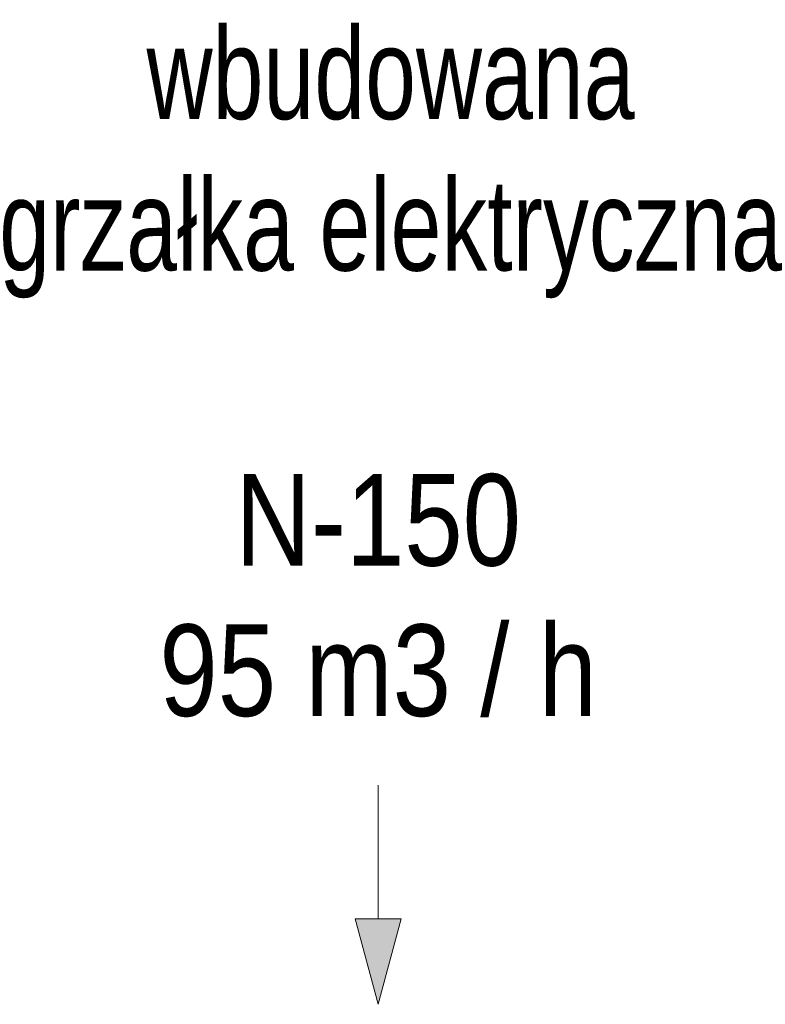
# Model space of a CAD drawing. Header units: millimetres. Extents: x -140780 to 266886, y -104422 to 233759.
# Tile 57 of 104: x 208674 to 209488, y 121721 to 122797. Entities that reach past the tile are written whole.
import ezdxf

# ---------------------------------------------------------------- set-up
doc = ezdxf.new("R2010")
doc.units = ezdxf.units.MM
doc.header["$MEASUREMENT"] = 0
doc.layers.add('WENT_BYTOWA', color=7, linetype='Continuous')
doc.layers.add('WENT_BYTOWA_Nr_pióra__1', color=7, linetype='Continuous', lineweight=13)
doc.layers.add('WENT_BYTOWA_Nr_pióra__6', color=5, linetype='Continuous', lineweight=13)
doc.styles.add('GENERATED_STYLE_1', font='txt')

# ---------------------------------------------------------------- blocks, each defined once
blk = doc.blocks.new('Linia_21', base_point=(209065.7, 121960.6))
at = {"layer": 'WENT_BYTOWA_Nr_pióra__6', "linetype": 'Continuous'}
blk.add_hatch(color=256, dxfattribs=at).paths.add_polyline_path([(209065.7, 121721.2), (209090.7, 121814.5), (209040.7, 121814.5)])
for p, q in [((209065.7, 121960.6), (209065.7, 121814.5)), ((209065.7, 121721.2), (209040.7, 121814.5)), ((209040.7, 121814.5), (209090.7, 121814.5)), ((209065.7, 121721.2), (209090.7, 121814.5))]:
    blk.add_line(p, q, dxfattribs=at)

msp = doc.modelspace()

# ---------------------------------------------------------------- block references
at = {"layer": 'WENT_BYTOWA', "color": 5, "linetype": 'Continuous', "lineweight": 13}
msp.add_blockref('Linia_21', (209065.7, 121960.6), dxfattribs=at)

# ---------------------------------------------------------------- texts
at = {"layer": 'WENT_BYTOWA_Nr_pióra__1', "linetype": 'Continuous', "insert": (211259, 122437.3), "char_height": 100, "attachment_point": 9, "line_spacing_factor": 0.994153, "style": 'GENERATED_STYLE_1'}
msp.add_mtext('\\A1;{\\fArial Narrow|b0|i0|c238|p34;instalacja freonowa klimatyzacji\\P\\fArial Narrow|b0|i0|c238|p34;czynnik chłodniczy R410A}', dxfattribs=at)
at = {"layer": 'WENT_BYTOWA_Nr_pióra__6', "linetype": 'Continuous', "char_height": 100, "width": 955.404, "attachment_point": 2, "style": 'GENERATED_STYLE_1'}
for s, insert, line_spacing_factor in [('\\A1;{\\fArial Narrow|b0|i0|c238|p34;wbudowana \\P\\fArial Narrow|b0|i0|c238|p34;grzałka elektryczna}', (209065.7, 122788), 0.992404), ('\\A1;{\\fArial Narrow|b0|i0|c238|p34;N-150 \\P\\fArial Narrow|b0|i0|c238|p34;95 m3 / h}', (209065.7, 122300.3), 0.985084)]:
    msp.add_mtext(s, dxfattribs=dict(at, insert=insert, line_spacing_factor=line_spacing_factor))

doc.saveas('drawing.dxf')
